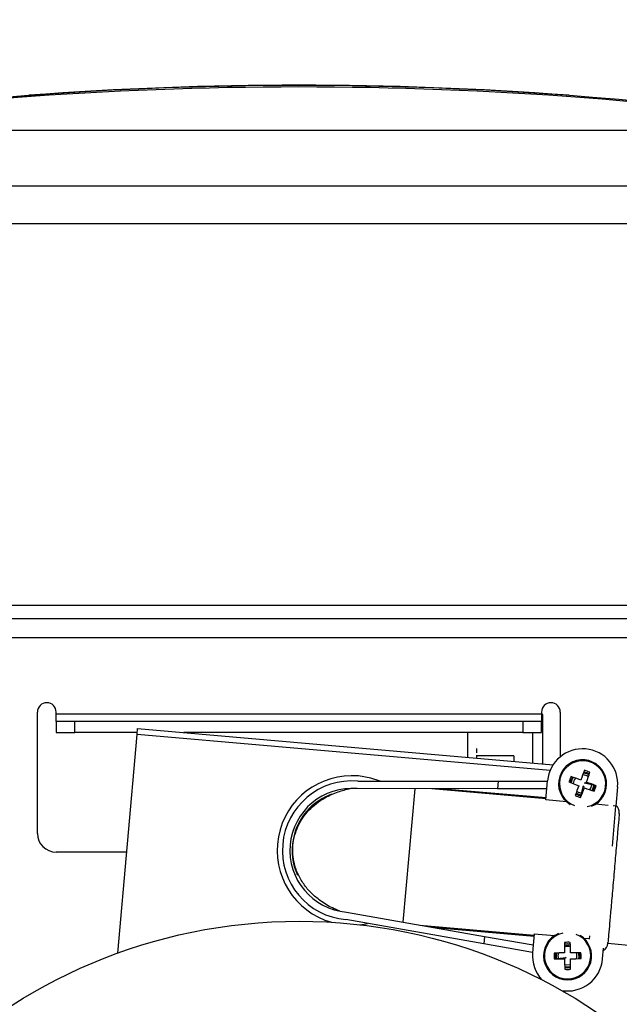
# Model space of a CAD drawing. Header units: inches. Extents: x 170 to 284, y 215 to 248.
# Tile 65 of 202: x 182.3 to 182.436, y 224.338 to 224.562. Entities that reach past the tile are written whole.
import ezdxf

# ---------------------------------------------------------------- set-up
doc = ezdxf.new("R2010")
doc.units = ezdxf.units.IN
doc.header["$LTSCALE"] = 0.25
doc.header["$MEASUREMENT"] = 0
doc.layers.add('ANNOTATIONS', color=1, linetype='Continuous')
doc.layers.add('RH BENCH MOUNT', color=7, linetype='Continuous')
doc.styles.add('ARIAL', font='arial.ttf', dxfattribs={"height": 0.09375})
doc.dimstyles.new('STANDARD$0', dxfattribs={"dimtxt": 0.09375, "dimasz": 0.09375, "dimexe": 0.03125, "dimexo": 0.046875, "dimgap": 0.09, "dimtad": 0, "dimtih": 1, "dimtoh": 1, "dimdec": 4, "dimzin": 0, "dimdsep": 46, "dimtxsty": 'ARIAL', "dimcen": 0.09, "dimadec": 0, "dimazin": 0, "dimtfac": 1, "dimtdec": 4, "dimtofl": 0, "dimtmove": 0, "dimatfit": 1, "dimfxl": 1, "dimtolj": 1, "dimtzin": 0, "dimarcsym": 0})

# ---------------------------------------------------------------- blocks, each defined once
blk = doc.blocks.new('*D34')
at = {"layer": 'ANNOTATIONS', "color": 0, "lineweight": -2, "transparency": 16777216}
for p, q in [((182.0619612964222, 225.1031551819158), (182.0619612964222, 225.3047460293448)), ((182.6176742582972, 224.2929873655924), (182.6176742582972, 225.3047460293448)), ((181.9682112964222, 225.2734960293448), (181.8744612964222, 225.2734960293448)), ((182.7114242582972, 225.2734960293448), (182.8051742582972, 225.2734960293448))]:
    blk.add_line(p, q, dxfattribs=at)
at = {"layer": 'ANNOTATIONS', "color": 0, "transparency": 16777216}
for points in [[(181.9682112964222, 225.2891210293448), (181.9682112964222, 225.2578710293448), (182.0619612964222, 225.2734960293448)], [(182.7114242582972, 225.2891210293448), (182.7114242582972, 225.2578710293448), (182.6176742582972, 225.2734960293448)]]:
    blk.add_solid(points, dxfattribs=at)
at = {"layer": 'defpoints', "color": 0, "transparency": 16777216}
for p in [(182.6176742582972, 225.2734960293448), (182.0619612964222, 225.0562801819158), (182.6176742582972, 224.2461123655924)]:
    blk.add_point(p, dxfattribs=at)
at = {"layer": 'ANNOTATIONS', "color": 0, "transparency": 16777216, "insert": (183.0954961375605, 225.2734960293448), "char_height": 0.09375, "attachment_point": 5, "style": 'ARIAL'}
blk.add_mtext('\\A1;24 1/2"', dxfattribs=at)

msp = doc.modelspace()

# ---------------------------------------------------------------- linework, layer by layer
at = {"layer": 'RH BENCH MOUNT'}
for p, q in [((182.3021141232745, 224.5448795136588), (182.3021205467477, 224.5448089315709)), ((182.4246041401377, 224.5448089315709), (182.4246105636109, 224.5448795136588)), ((182.4968780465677, 224.5368396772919), (182.2298466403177, 224.5368396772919)), ((182.2298466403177, 224.5243458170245), (182.4968780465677, 224.5243458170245)), ((182.4968780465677, 224.5156467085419), (182.2298466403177, 224.5156467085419)), ((182.2287307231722, 224.4290850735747), (182.4564614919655, 224.4290850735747)), ((182.4455873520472, 224.4260400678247), (182.2811299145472, 224.4260400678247)), ((182.2811299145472, 224.4218014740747), (182.4455873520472, 224.4218014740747)), ((182.3040183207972, 224.3772962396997), (182.3040183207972, 224.4048470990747)), ((182.3082569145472, 224.4044232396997), (182.3082569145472, 224.4048470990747)), ((182.3082569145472, 224.4027278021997), (182.3082569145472, 224.4044232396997)), ((182.3082569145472, 224.4044232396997), (182.4184603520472, 224.4044232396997)), ((182.4184603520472, 224.4048470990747), (182.4184603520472, 224.4044232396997)), ((182.4184603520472, 224.4044232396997), (182.4184603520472, 224.4027278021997)), ((182.4187580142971, 224.4043189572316), (182.4184603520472, 224.4043104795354)), ((182.4187580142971, 224.3930499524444), (182.4187580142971, 224.4043189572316)), ((182.4226989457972, 224.4048470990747), (182.4226989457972, 224.3946784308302)), ((182.3124955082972, 224.4027278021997), (182.3082569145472, 224.4027278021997)), ((182.3082569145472, 224.4027278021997), (182.3082569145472, 224.4001846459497)), ((182.3124955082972, 224.4001846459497), (182.3124955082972, 224.4027278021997)), ((182.4142217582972, 224.4027278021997), (182.3124955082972, 224.4027278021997)), ((182.4142217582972, 224.4027278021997), (182.4142217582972, 224.4001846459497)), ((182.4184603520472, 224.4027278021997), (182.4142217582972, 224.4027278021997)), ((182.4184603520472, 224.4001846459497), (182.4184603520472, 224.4027278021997)), ((182.3082569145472, 224.4001846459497), (182.3124955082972, 224.4001846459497)), ((182.3266773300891, 224.4001846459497), (182.3124955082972, 224.4001846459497)), ((182.322298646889, 224.3501360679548), (182.3266391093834, 224.3997477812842)), ((182.3266391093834, 224.3997477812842), (182.326757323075, 224.4010989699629)), ((182.4203951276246, 224.3915451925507), (182.3266391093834, 224.3997477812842)), ((182.326757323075, 224.4010989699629), (182.4210726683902, 224.3928474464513)), ((182.4142217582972, 224.4001846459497), (182.3372080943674, 224.4001846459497)), ((182.4017196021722, 224.3998607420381), (182.4017196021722, 224.4001846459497)), ((182.4017196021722, 224.3974182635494), (182.4017196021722, 224.3998607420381)), ((182.4142217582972, 224.4001846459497), (182.4184603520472, 224.4001846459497)), ((182.4164258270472, 224.4001846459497), (182.4164258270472, 224.39325399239)), ((182.4017196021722, 224.3967594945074), (182.4017196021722, 224.3974182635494)), ((182.4017196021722, 224.3945406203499), (182.4017196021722, 224.3967594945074)), ((182.4037100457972, 224.396419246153), (182.4037100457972, 224.395616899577)), ((182.4037100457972, 224.3953683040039), (182.4037100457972, 224.3953663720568)), ((182.4037100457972, 224.3949017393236), (182.4037100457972, 224.3943664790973)), ((182.4121872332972, 224.3949017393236), (182.4037100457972, 224.3949017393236)), ((182.4121872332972, 224.3949017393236), (182.4121872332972, 224.3936248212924)), ((182.4279560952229, 224.3906284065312), (182.4278276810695, 224.390635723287)), ((182.3767693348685, 224.3891499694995), (182.4085936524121, 224.3891331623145)), ((182.4085936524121, 224.3891331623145), (182.4084458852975, 224.387444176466)), ((182.4085936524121, 224.3891331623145), (182.4198257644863, 224.3891272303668)), ((182.4194558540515, 224.3848991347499), (182.4198346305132, 224.3892285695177)), ((182.4273256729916, 224.3854441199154), (182.4279793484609, 224.3880880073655)), ((182.4281830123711, 224.3876480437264), (182.4279793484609, 224.3880880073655)), ((182.4282189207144, 224.3887405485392), (182.4286588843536, 224.3889442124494)), ((182.4308628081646, 224.3880868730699), (182.4282189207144, 224.3887405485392)), ((182.4357110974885, 224.3878395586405), (182.4353323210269, 224.3835101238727)), ((182.4084458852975, 224.387444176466), (182.3766215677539, 224.387460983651)), ((182.3870748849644, 224.3571551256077), (182.3897256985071, 224.3874540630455)), ((182.4194807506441, 224.3851837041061), (182.3935535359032, 224.3874520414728)), ((182.3961926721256, 224.3874506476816), (182.4195006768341, 224.3854114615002)), ((182.4196779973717, 224.3874382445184), (182.4084458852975, 224.387444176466)), ((182.4268145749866, 224.3859238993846), (182.4262260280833, 224.3862235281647)), ((182.4274081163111, 224.385777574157), (182.4268145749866, 224.3859238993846)), ((182.4241026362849, 224.3844925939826), (182.4194558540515, 224.3848991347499)), ((182.4335567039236, 224.38366547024), (182.4306855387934, 224.38391666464)), ((182.4345325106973, 224.3743682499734), (182.4353323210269, 224.3835101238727)), ((182.4353323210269, 224.3835101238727), (182.4346846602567, 224.3835667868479)), ((182.3243040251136, 224.3730576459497), (182.3082569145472, 224.3730576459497)), ((182.3741686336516, 224.3594238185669), (182.4055123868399, 224.353914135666)), ((182.4053646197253, 224.3522251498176), (182.374020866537, 224.3577348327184)), ((182.3908449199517, 224.3564924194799), (182.4167721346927, 224.3542240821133)), ((182.3934442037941, 224.3560355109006), (182.4167522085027, 224.3539963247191)), ((182.4167970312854, 224.3545086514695), (182.4164182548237, 224.3501792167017)), ((182.4167970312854, 224.3545086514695), (182.4214217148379, 224.3541040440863)), ((182.4055123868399, 224.353914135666), (182.4053646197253, 224.3522251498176)), ((182.4164271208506, 224.3502805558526), (182.4053646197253, 224.3522251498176)), ((182.4055123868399, 224.353914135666), (182.4165748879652, 224.351969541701)), ((182.4280488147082, 224.3535242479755), (182.4293506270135, 224.3534103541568)), ((182.4293407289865, 224.3532972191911), (182.4294039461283, 224.3540197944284)), ((182.4335104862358, 224.3523476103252), (182.4397679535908, 224.3518001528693)), ((182.4268009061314, 224.3501864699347), (182.4268899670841, 224.3492630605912)), ((182.4322947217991, 224.3487902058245), (182.4325068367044, 224.3512146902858)), ((182.4213092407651, 224.3488285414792), (182.4240135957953, 224.3491508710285)), ((182.4240135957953, 224.3491508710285), (182.4236739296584, 224.3488049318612)), ((182.4268899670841, 224.3492630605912), (182.4268221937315, 224.3488618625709)), ((182.4241732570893, 224.347390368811), (182.4237038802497, 224.3474857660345)), ((182.4243834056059, 224.3467212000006), (182.423726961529, 224.346793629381)), ((182.4250384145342, 224.3468056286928), (182.4243834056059, 224.3467212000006)), ((182.4236619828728, 224.3415464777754), (182.4236377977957, 224.3412700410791))]:
    msp.add_line(p, q, dxfattribs=at)
at = {"layer": 'RH BENCH MOUNT', "flags": 128}
for points in [[(182.2902065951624, 224.5439406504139), (182.3084641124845, 224.5453587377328), (182.3122594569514, 224.5456025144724)], [(182.3817830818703, 224.3891473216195), (182.3797059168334, 224.3898395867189), (182.3768727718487, 224.3903322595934)], [(182.4250103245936, 224.3888497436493), (182.4251626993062, 224.3894923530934), (182.4254623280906, 224.3900809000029)], [(182.4290919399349, 224.3901747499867), (182.4287499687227, 224.3903970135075), (182.4279560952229, 224.3906284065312)], [(182.4279945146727, 224.3910675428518), (182.4289471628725, 224.3907898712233), (182.4292408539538, 224.3906107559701)], [(182.4280885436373, 224.3912966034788), (182.4287311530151, 224.3911442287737), (182.4293196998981, 224.3908446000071)], [(182.425239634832, 224.3887585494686), (182.4255170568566, 224.3897083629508), (182.4256961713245, 224.390002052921)], [(182.4294370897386, 224.387206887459), (182.4296512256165, 224.3875385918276), (182.4298823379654, 224.3883292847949)], [(182.4302973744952, 224.3882266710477), (182.430028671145, 224.3873597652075), (182.4298495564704, 224.3870660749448)], [(182.4305293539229, 224.3881693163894), (182.4303830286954, 224.3875757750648), (182.4300833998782, 224.3869872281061)], [(182.4274654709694, 224.3860095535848), (182.4265985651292, 224.3862782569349), (182.4263048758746, 224.3864573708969)], [(182.4264440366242, 224.3868650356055), (182.4267928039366, 224.3866373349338), (182.4275866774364, 224.3864059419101)], [(182.3770944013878, 224.3565733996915), (182.378220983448, 224.3567251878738), (182.3789589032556, 224.356866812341)], [(182.423672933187, 224.3519342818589), (182.4245781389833, 224.3520181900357), (182.4249984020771, 224.3519455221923)], [(182.4236775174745, 224.3521975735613), (182.4243325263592, 224.3522820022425), (182.4249889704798, 224.3522095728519)], [(182.4216503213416, 224.3488691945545), (182.4215775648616, 224.3494761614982), (182.4216499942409, 224.35013260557)], [(182.4218822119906, 224.3488968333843), (182.4218230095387, 224.3497063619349), (182.4218996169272, 224.3501415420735)], [(182.4223122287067, 224.3489480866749), (182.422246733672, 224.3496863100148), (182.4223421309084, 224.3501556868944)], [(182.4270539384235, 224.3501820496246), (182.4271383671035, 224.3495270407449), (182.427065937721, 224.348870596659)], [(182.4250424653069, 224.3470358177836), (182.4241348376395, 224.3469512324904), (182.4237187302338, 224.3470228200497)], [(182.4250488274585, 224.3474980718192), (182.4249952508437, 224.3474803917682), (182.4241732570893, 224.347390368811)]]:
    msp.add_lwpolyline(points, dxfattribs=at)
at = {"layer": 'RH BENCH MOUNT'}
msp.add_circle((182.3634185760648, 224.2365500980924), 0.1207999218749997, dxfattribs=at)
for centre, radius, start, end in [((182.3633623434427, 223.6990362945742), 0.8477187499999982, 81.2281668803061, 98.77183311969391), ((182.3633623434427, 223.720215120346), 0.8268648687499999, 83.27583731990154, 96.72416268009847), ((182.3633623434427, 223.7202861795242), 0.8268648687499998, 85.75204885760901, 94.24795114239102), ((182.3061376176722, 224.4048470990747), 0.002119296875, 0, 180), ((182.4205796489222, 224.4048470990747), 0.002119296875, 0, 180), ((182.4277728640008, 224.3885340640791), 0.007968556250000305, 355.0000000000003, 175.0000000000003), ((182.4277728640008, 224.3885340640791), 0.005459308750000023, 291.5724602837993, 238.4275397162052), ((182.4277728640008, 224.3885340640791), 0.005250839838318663, 281.2749763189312, 249.8399267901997), ((182.3753951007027, 224.3734424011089), 0.01695437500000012, 85.00000000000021, 254.2477083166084), ((182.4375118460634, 224.3849585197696), 0.01344484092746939, 157.0895869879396, 162.5902665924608), ((182.3955957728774, 224.3011150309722), 0.09384519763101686, 70.21426492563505, 71.6581004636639), ((182.5152451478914, 224.3565020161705), 0.09384519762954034, 158.0217531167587, 159.4655886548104), ((182.4241973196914, 224.3787950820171), 0.01344484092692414, 67.08958698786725, 72.59026659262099), ((182.3403538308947, 224.4207111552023), 0.09384519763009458, 340.2142649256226, 341.6581004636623), ((182.3753951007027, 224.3734424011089), 0.01576756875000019, 85.00000000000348, 265.0000000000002), ((182.4598049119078, 224.4760063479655), 0.09384519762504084, 248.0217531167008, 249.4655886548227), ((182.4277713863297, 224.3885171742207), 0.002119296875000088, 140.8657981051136, 177.8745838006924), ((182.5151918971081, 224.3563569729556), 0.0938451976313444, 160.2142649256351, 161.6581004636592), ((182.3957408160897, 224.3010617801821), 0.09384519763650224, 68.02175311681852, 69.46558865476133), ((182.4180338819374, 224.392109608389), 0.01344484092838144, 337.0895869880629, 342.5902665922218), ((182.3753951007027, 224.3734424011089), 0.01407213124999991, 85.00000000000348, 265.0000000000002), ((182.3753951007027, 224.3734424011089), 0.01356350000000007, 110.0638090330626, 134.9999999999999), ((182.4313484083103, 224.3982730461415), 0.01344484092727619, 247.0895869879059, 252.5902665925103), ((182.3403005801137, 224.4205661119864), 0.09384519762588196, 338.0217531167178, 339.4655886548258), ((182.459949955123, 224.4759530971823), 0.09384519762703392, 250.2142649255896, 251.6581004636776), ((182.433987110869, 224.3820894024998), 0.002119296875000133, 354.9999999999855, 49.97727520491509), ((182.3753951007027, 224.3734424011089), 0.01356350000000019, 134.9999999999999, 204.4566976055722), ((182.3082569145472, 224.3772962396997), 0.004238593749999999, 180, 270), ((182.4243579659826, 224.3495016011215), 0.005459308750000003, 111.9675171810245, 270.5242201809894), ((182.4243579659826, 224.3495016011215), 0.00525083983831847, 101.9225904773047, 270.5242201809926), ((182.4243579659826, 224.3495016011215), 0.005250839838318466, 270.5242201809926, 68.07740952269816), ((182.5175061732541, 224.3504311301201), 0.0938451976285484, 178.7060465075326, 180.1498820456), ((182.4244528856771, 224.3391274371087), 0.01344484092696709, 87.77388037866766, 93.27455998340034), ((182.4243579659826, 224.3495016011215), 0.005459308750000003, 270.5242201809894, 58.03248281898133), ((182.3312083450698, 224.3487265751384), 0.0938451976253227, 0.898558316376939, 2.34239385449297), ((182.4314011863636, 224.352532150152), 0.002119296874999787, 300.0227247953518, 354.9999999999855), ((182.4243564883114, 224.3494847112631), 0.007968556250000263, 175.0000000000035, 223.0671323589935), ((182.4347321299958, 224.3495965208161), 0.01344484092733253, 177.7738803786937, 183.2745599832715), ((182.4251329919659, 224.2563519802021), 0.09384519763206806, 90.89855831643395, 92.34239385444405), ((182.4243579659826, 224.3495016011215), 0.002119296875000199, 72.02310770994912, 109.0253305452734), ((182.4252874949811, 224.2563533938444), 0.09384519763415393, 88.70604650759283, 90.14988204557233), ((182.4243579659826, 224.3495016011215), 0.002119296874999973, 342.0231087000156, 19.02533170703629), ((182.4139838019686, 224.349406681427), 0.01344484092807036, 357.7738803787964, 3.274559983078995), ((182.423428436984, 224.4426498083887), 0.0938451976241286, 268.7060465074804, 270.1498820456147), ((182.4243564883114, 224.3494847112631), 0.007968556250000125, 260.2315305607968, 354.9999999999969), ((182.5175075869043, 224.3502766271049), 0.09384519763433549, 180.89855831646, 182.3423938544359), ((182.3312097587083, 224.348572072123), 0.09384519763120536, 358.7060465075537, 0.149882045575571), ((182.4235829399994, 224.4426512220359), 0.09384519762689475, 270.8985583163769, 272.3423938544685), ((182.424263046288, 224.3598757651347), 0.01344484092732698, 267.7738803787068, 273.2745599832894)]:
    msp.add_arc(centre, radius, start, end, dxfattribs=at)
for points, knots in [([(182.4037100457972, 224.3965524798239), (182.4037100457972, 224.3965437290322), (182.4037100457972, 224.3965240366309), (182.4037100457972, 224.3964566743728), (182.4037100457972, 224.396419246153)], [0, 0, 0, 0, 0.4443740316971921, 1, 1, 1, 1]), ([(182.4037100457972, 224.3950633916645), (182.4037100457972, 224.3950487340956), (182.4037100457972, 224.3950157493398), (182.4037100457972, 224.394942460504), (182.4037100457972, 224.3949017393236)], [0, 0, 0, 0, 0.4443740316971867, 1, 1, 1, 1]), ([(182.3725861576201, 224.3597063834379), (182.3721717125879, 224.3598623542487), (182.3707381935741, 224.3604018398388), (182.3686384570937, 224.3616617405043), (182.3663842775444, 224.3634697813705), (182.3645804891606, 224.3654995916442), (182.3631806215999, 224.3678340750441), (182.3620805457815, 224.3708693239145), (182.361775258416, 224.3747127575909), (182.3629317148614, 224.3790011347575), (182.3655214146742, 224.38276163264), (182.3688332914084, 224.3852812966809), (182.3721018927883, 224.3867827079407), (182.3740914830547, 224.3872603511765), (182.3750110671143, 224.387481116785)], [0, 0, 0, 0, 0.03388153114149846, 0.1171924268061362, 0.1859508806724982, 0.2546419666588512, 0.3239058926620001, 0.3931159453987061, 0.5003247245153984, 0.6134646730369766, 0.726421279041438, 0.8436065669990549, 0.9277153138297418, 1, 1, 1, 1]), ([(182.4360816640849, 224.3817140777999), (182.4360861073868, 224.3817648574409), (182.4361033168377, 224.3819615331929), (182.4359819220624, 224.3805741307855), (182.435730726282, 224.3777030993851), (182.4353650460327, 224.3735234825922), (182.4349403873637, 224.3686696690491), (182.4345084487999, 224.3637325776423), (182.4342583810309, 224.3608742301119), (182.4341394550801, 224.3595148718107)], [0, 0, 0, 0, 0.05569241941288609, 0.2157035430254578, 0.3756362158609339, 0.5354991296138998, 0.6953125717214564, 0.8550983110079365, 1, 1, 1, 1]), ([(182.4341394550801, 224.3595148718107), (182.4340374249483, 224.3583486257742), (182.4338333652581, 224.3560161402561), (182.4336196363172, 224.3535730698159), (182.4335063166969, 224.3522776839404), (182.4335242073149, 224.3524822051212), (182.4335286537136, 224.3525330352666)], [0, 0, 0, 0, 0.2818562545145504, 0.5637109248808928, 0.891568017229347, 1, 1, 1, 1])]:
    msp.add_open_spline(points, degree=3, knots=knots, dxfattribs=at)

# ---------------------------------------------------------------- dimensions: what is measured, and where the dimension line sits
at = {"layer": 'ANNOTATIONS'}
dim = msp.add_linear_dim(base=(182.6176742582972, 225.2734960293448), p1=(182.0619612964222, 225.0562801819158), p2=(182.6176742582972, 224.2461123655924), angle=7.016709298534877e-15, text='24 1/2"', dimstyle='STANDARD$0', dxfattribs=at)
dim.commit()
dim.dimension.update_dxf_attribs({"geometry": '*D34', "text_midpoint": (183.0954961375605, 225.2734960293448), "dimtype": 160})

doc.saveas('drawing.dxf')
